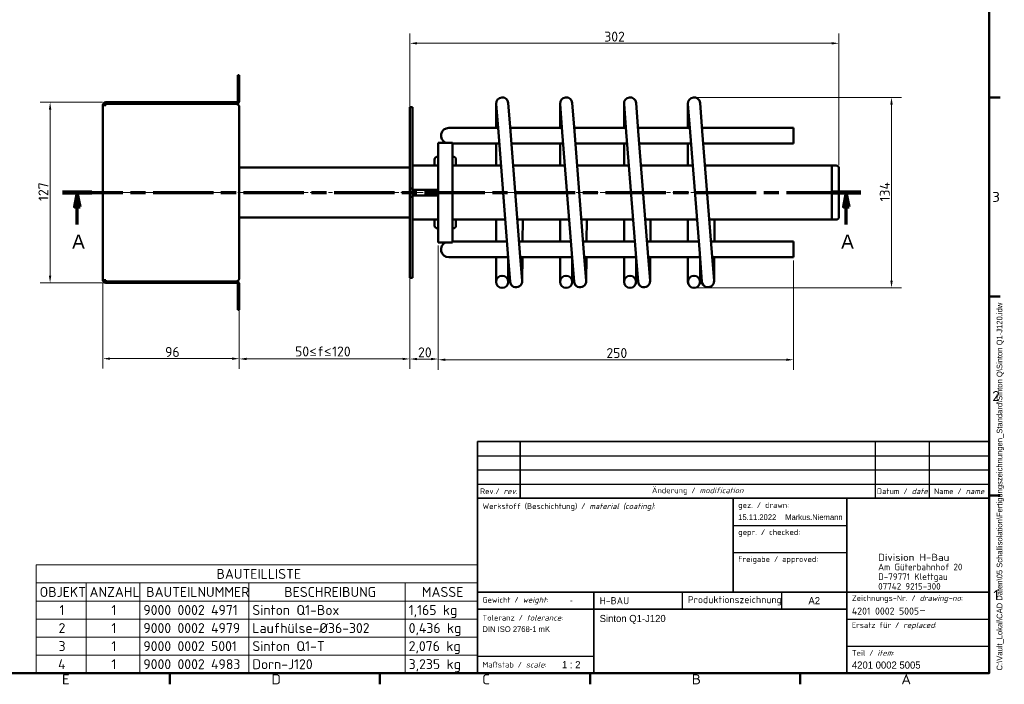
# Model space of a CAD drawing. Header units: millimetres. Extents: x 17 to 1184, y 7 to 835.
# Tile 6 of 7: x 491 to 1184, y 7 to 475. Entities that reach past the tile are written whole.
import ezdxf
from ezdxf.enums import TextEntityAlignment as Align

# ---------------------------------------------------------------- set-up
doc = ezdxf.new("R2018")
doc.units = ezdxf.units.MM
doc.header["$LTSCALE"] = 2
doc.linetypes.add('CHAIN', pattern=[0.3543, 0.2362, -0.0295, 0.0591, -0.0295])
for name, color, linetype, lineweight in [('Bemaßung', 7, 'Continuous', 15), ('Mittellinie', 7, 'Continuous', 20), ('Rahmen', 7, 'Continuous', 50), ('Schnittlinie', 7, 'CHAIN', 70), ('Sichtbar', 7, 'Continuous', 50), ('Symbol', 7, 'Continuous', 18), ('Titelblock', 7, 'Continuous', 30)]:
    doc.layers.add(name, color=color, linetype=linetype, lineweight=lineweight)
doc.styles.add('Notiztext (DIN)', font='isocpeur.ttf')
doc.styles.add('PohlCon Text gedehnt 110%', font='isocpeur.ttf', dxfattribs={"width": 1.1})
doc.styles.add('PohlCon Text normal (DIN)', font='isocpeur.ttf')
doc.styles.add('PohlCon Text Überschrift (DIN)', font='txt')
doc.styles.add('Textstil12', font='isocpeur.ttf')
doc.styles.add('Textstil14', font='isocpeur.ttf')
doc.styles.add('Textstil43', font='txt')
doc.styles.add('Textstil45', font='isocpeui.ttf')
doc.styles.add('Textstil77', font='isocpeur.ttf')
doc.dimstyles.new('POHLCON (DIN)', dxfattribs={"dimscale": 2, "dimtxt": 3.5, "dimasz": 2.55, "dimexe": 3.5, "dimexo": 1.1, "dimgap": 0.6, "dimtad": 1, "dimrnd": 1e-08, "dimtxsty": 'PohlCon Text normal (DIN)', "dimcen": 0.09, "dimdle": 10, "dimclrd": 256, "dimclre": 256, "dimclrt": 256, "dimadec": 1, "dimazin": 2, "dimtfac": 0.771429, "dimtmove": 0, "dimatfit": 3, "dimfxl": 1, "dimtolj": 1, "dimlwd": -1, "dimlwe": -1, "dimarcsym": 0})

# ---------------------------------------------------------------- blocks, each defined once
blk = doc.blocks.new('Ränder Vorgaberahmen')
at = {"layer": 'Rahmen'}
for p, q in [((586.5, 210), (590.4, 210)), ((586.5, 140), (590.4, 140)), ((586.5, 70), (590.4, 70)), ((298.25, 7.5), (298.25, 3.6)), ((372.19, 7.5), (372.19, 3.6)), ((446.12, 7.5), (446.12, 3.6)), ((520.06, 7.5), (520.06, 3.6))]:
    blk.add_line(p, q, dxfattribs=at)
at = {"layer": 'Rahmen', "flags": 128}
blk.add_lwpolyline([(12.5, 7.5), (12.5, 412.5), (586.5, 412.5), (586.5, 7.5), (12.5, 7.5)], dxfattribs=at)
at = {"layer": 'Symbol', "char_height": 3.5, "attachment_point": 7, "style": 'PohlCon Text gedehnt 110%'}
for s, insert in [('3', (587.63, 173.25)), ('2', (587.63, 103.25)), ('1', (588.02, 33.25)), ('E', (260.27, 3.6)), ('D', (334.01, 3.6)), ('C', (408.14, 3.6)), ('B', (481.89, 3.6)), ('A', (555.63, 3.6))]:
    blk.add_mtext(s, dxfattribs=dict(at, insert=insert))
blk = doc.blocks.new('Schriftfelder Schriftkopf PohlCon Fertigung_01')
at = {"layer": 'Titelblock', "lineweight": 35}
for p, q in [((98.36, 159.41), (98.36, 179.41)), ((98.36, 179.41), (278.36, 179.41)), ((113.36, 179.41), (113.36, 159.41)), ((278.36, 159.41), (98.36, 159.41)), ((98.36, 159.41), (98.36, 97.91)), ((188.36, 159.41), (188.36, 126.41)), ((228.36, 97.91), (228.36, 159.41)), ((278.36, 97.91), (278.36, 159.41)), ((98.36, 126.41), (278.36, 126.41)), ((139.36, 126.41), (139.36, 97.91)), ((228.36, 120.41), (98.36, 120.41)), ((98.36, 97.91), (278.36, 97.91))]:
    blk.add_line(p, q, dxfattribs=at)
at = {"layer": 'Titelblock', "lineweight": 25}
for p, q in [((238.36, 179.41), (238.36, 159.41)), ((257.36, 179.41), (257.36, 159.41)), ((98.36, 174.41), (278.36, 174.41)), ((98.36, 169.41), (278.36, 169.41)), ((98.36, 164.41), (278.36, 164.41)), ((188.36, 149.91), (228.36, 149.91)), ((188.36, 140.41), (228.36, 140.41)), ((170.36, 126.41), (170.36, 120.41)), ((205.36, 126.41), (205.36, 120.41)), ((228.36, 116.91), (278.36, 116.91)), ((228.36, 107.41), (278.36, 107.41)), ((98.36, 103.91), (139.36, 103.91))]:
    blk.add_line(p, q, dxfattribs=at)
at = {"layer": 'Titelblock'}
blk.add_line((278.36, 179.41), (278.36, 159.41), dxfattribs=at)
at = {"layer": 'Titelblock', "style": 'Textstil14'}
for s, p in [('gez. / drawn:', (190.11, 157.03)), ('gepr. / checked:', (190.13, 147.53)), ('Freigabe / approved:', (190.11, 138.03))]:
    blk.add_text(s, height=2, dxfattribs=at).set_placement(p, align=Align.MIDDLE_LEFT)
at = {"layer": 'Titelblock', "style": 'PohlCon Text normal (DIN)'}
for s, insert, char_height, attachment_point in [('\\fISOCPEUR|b0|i0;\\H2.0000;Rev./ \\fISOCPEUR|b0|i1;\\H2.0000;rev.', (105.86, 161.91), 2, 5), ('\\fISOCPEUR|b0|i0;\\H2.0000;Änderung / \\fISOCPEUR|b0|i1;\\H2.0000;modification', (175.86, 161.91), 2, 5), ('\\fISOCPEUR|b0|i0;\\H2.0000;Datum / \\fISOCPEUR|b0|i1;\\H2.0000;date', (247.86, 161.91), 2, 5), ('\\fISOCPEUR|b0|i0;\\H2.0000;Name / \\fISOCPEUR|b0|i1;\\H2.0000;name', (267.86, 161.91), 2, 5), ('\\fISOCPEUR|b0|i0;\\H2.0000;Werkstoff (Beschichtung) / \\fISOCPEUR|b0|i1;\\H2.0000;material (coating)\\fISOCPEUR|b0|i0;\\H2.0000;:', (100.11, 157.66), 2, 1), ('\\fISOCPEUR|b0|i0;\\H2.5000;Produktionszeichnung', (172.36, 123.41), 2.5, 4), ('\\fISOCPEUR|b0|i0;\\H2.0000;Zeichnungs-Nr. / \\fISOCPEUR|b0|i1;\\H2.0000;drawing-no\\fISOCPEUR|b0|i0;\\H2.0000;:', (230.11, 124.03), 2, 4), ('\\fISOCPEUR|b0|i0;\\H2.0000;Gewicht / \\fISOCPEUR|b0|i1;\\H2.0000;weight\\fISOCPEUR|b0|i0;\\H2.0000;:', (100.11, 123.41), 2, 4), ('\\fISOCPEUR|b0|i0;\\H2.5000;H-BAU', (141.36, 123.41), 2.5, 4), ('\\fISOCPEUR|b0|i0;\\H2.0000;Toleranz / \\fISOCPEUR|b0|i1;\\H2.0000;tolerance\\fISOCPEUR|b0|i0;\\H2.0000;:', (100.11, 118.41), 2, 1), ('\\fISOCPEUR|b0|i0;\\H2.0000;Ersatz für / \\fISOCPEUR|b0|i1;\\H2.0000;replaced\\fISOCPEUR|b0|i0;\\H2.0000;:', (230.11, 114.53), 2, 4), ('\\fISOCPEUR|b0|i0;\\H2.0000;Teil / \\fISOCPEUR|b0|i1;\\H2.0000;item\\fISOCPEUR|b0|i0;\\H2.0000;:', (230.11, 105.03), 2, 4), ('\\fISOCPEUR|b0|i0;\\H2.0000;Maßstab / \\fISOCPEUR|b0|i1;\\H2.0000;scale\\fISOCPEUR|b0|i0;\\H2.0000;:', (100.11, 100.91), 2, 4)]:
    blk.add_mtext(s, dxfattribs=dict(at, insert=insert, char_height=char_height, attachment_point=attachment_point))
at = {"layer": 'Titelblock', "attachment_point": 1, "style": 'PohlCon Text normal (DIN)'}
for s, insert, char_height, line_spacing_factor in [('\\fISOCPEUR|b0|i0;\\W1.10;\\H2.5000;Division H-Bau', (239.36, 139.91), 2.5, 0.3), ('\\fISOCPEUR|b0|i0;\\H2.3000;Am Güterbahnhof 20\\P\\fISOCPEUR|b0|i0;\\H2.3000;D-79771 Klettgau\\P\\fISOCPEUR|b0|i0;\\H2.3000;07742 9215-300', (239.36, 136.41), 2.3, 0.886957)]:
    blk.add_mtext(s, dxfattribs=dict(at, insert=insert, char_height=char_height, line_spacing_factor=line_spacing_factor))
at = {"layer": 'Titelblock', "insert": (230.11, 120.26), "char_height": 3.5, "width": 46.75, "attachment_point": 4, "style": 'PohlCon Text normal (DIN)'}
blk.add_mtext('\\fISOCPEUR|b0|i0;\\H2.5000;4201 0002 5005\\fISOCPEUR|b0|i0;\\H3.5000;-', dxfattribs=at)
at = {"layer": 'Titelblock', "style": 'Textstil14'}
blk.add_attdef('DATEINAME_UND_PFAD', text='', height=2, rotation=90, dxfattribs=at).set_placement((281.06, 98.86), align=Align.TOP_LEFT)
at = {"layer": 'Titelblock'}
for tag, height, style, p in [('<Rev_3>', 2, 'Textstil14', (105.86, 176.91)), ('<Änderungsdatum_3>', 2, 'Textstil14', (247.86, 176.91)), ('<Änderung_3_Name>', 2, 'Textstil14', (267.86, 176.91)), ('<Rev_2>', 2, 'Textstil14', (105.86, 171.91)), ('<Änderungsdatum_2>', 2, 'Textstil14', (247.86, 171.91)), ('<Änderung_2_Name>', 2, 'Textstil14', (267.86, 171.91)), ('<Rev_1>', 2, 'Textstil14', (105.86, 166.91)), ('<Änderungsdatum_1>', 2, 'Textstil14', (247.86, 166.91)), ('<Änderung_1_Name>', 2, 'Textstil14', (267.86, 166.91)), ('Blattgröße', 2.5, 'Textstil12', (216.86, 123.41)), ('MASSE\\P3;', 2, 'Textstil14', (131.36, 123.49)), ('Anfänglicher_Ansichtsmaßstab', 2.5, 'Textstil12', (131.36, 100.91))]:
    blk.add_attdef(tag, text='', height=height, dxfattribs=dict(at, style=style)).set_placement(p, align=Align.MIDDLE_CENTER)
for tag, height, style, p in [('<Änderung_3>', 2, 'Textstil14', (115.11, 176.91)), ('<Änderung_2>', 2, 'Textstil14', (115.11, 171.91)), ('<Änderung_1>', 2, 'Textstil14', (115.11, 166.91)), ('ERSTELLUNGSDATUM', 2, 'Textstil14', (190.11, 152.76)), ('KONTROLLDATUM', 2, 'Textstil14', (190.11, 143.26)), ('GENEHM.DAT._KONSTR.', 2, 'Textstil14', (190.11, 133.76)), ('Ersatz_für', 2, 'Textstil14', (230.11, 110.26)), ('<Teil/Item>', 2.5, 'Textstil43', (230.11, 100.76))]:
    blk.add_attdef(tag, text='', height=height, dxfattribs=dict(at, style=style)).set_placement(p, align=Align.MIDDLE_LEFT)
for tag, height, style, p in [('MATERIAL', 2, 'Textstil14', (100.4, 153.11)), ('<Material_2_eingeben>', 2.2, 'Textstil77', (100.4, 149.01)), ('<Material_3_eingeben>', 2.2, 'Textstil77', (100.4, 144.91)), ('<Material_4_eingeben>', 2.2, 'Textstil77', (100.4, 139.91)), ('<Material_5_eingeben>', 2.2, 'Textstil77', (100.4, 135.61)), ('<Material_6_eingeben>', 2.2, 'Textstil77', (100.4, 131.31)), ('TITEL', 2.5, 'Textstil43', (141.36, 118.41)), ('<Toleranz_1>', 2, 'Textstil14', (100.11, 114.41)), ('<Titel_2_eingeben>', 2.5, 'Textstil43', (141.36, 114.41)), ('<Toleranz_2>', 2, 'Textstil14', (100.11, 110.91)), ('<Toleranz_3>', 2, 'Textstil14', (100.11, 107.41)), ('<Titel_3_eingeben>', 2.5, 'Textstil43', (141.36, 110.41)), ('<Titel_Englisch>', 2.25, 'Textstil45', (141.36, 106.11)), ('<Titel_2_Englisch>', 2.25, 'Textstil45', (141.36, 102.11))]:
    blk.add_attdef(tag, text='', height=height, dxfattribs=dict(at, style=style)).set_placement(p, align=Align.TOP_LEFT)
at = {"layer": 'Titelblock', "style": 'Textstil14'}
for tag, p in [('AUTOR', (226.86, 152.76)), ('KONTROLLIERT_VON', (226.86, 143.26)), ('KONSTR._GEN._VON', (226.86, 133.76))]:
    blk.add_attdef(tag, text='', height=2, dxfattribs=at).set_placement(p, align=Align.MIDDLE_RIGHT)
blk = doc.blocks.new('2DTransSchnitt0')
at = {"layer": 'Schnittlinie', "linetype": 'CHAIN', "ltscale": 44.926819}
blk.add_line((260.52, 176.51), (541.43, 176.51), dxfattribs=at)
at = {"layer": 'Schnittlinie', "linetype": 'Continuous', "lineweight": 140}
for p, q in [((260.52, 176.51), (270.84, 176.51)), ((531.12, 176.51), (541.43, 176.51))]:
    blk.add_line(p, q, dxfattribs=at)
at = {"layer": 'Schnittlinie', "linetype": 'Continuous'}
for p, q in [((265.68, 176.51), (264.68, 171.51)), ((265.68, 171.51), (265.68, 176.51)), ((266.68, 171.51), (265.68, 176.51)), ((536.28, 176.51), (535.28, 171.51)), ((536.28, 171.51), (536.28, 176.51)), ((537.28, 171.51), (536.28, 176.51)), ((264.68, 171.51), (266.68, 171.51)), ((265.68, 165.26), (265.68, 171.51)), ((535.28, 171.51), (537.28, 171.51)), ((536.28, 165.26), (536.28, 171.51))]:
    blk.add_line(p, q, dxfattribs=at)
at = {"layer": 'Schnittlinie', "linetype": 'Continuous', "flags": 128}
for points in [[(266.68, 171.51), (265.68, 176.51), (264.68, 171.51), (266.68, 171.51)], [(537.28, 171.51), (536.28, 176.51), (535.28, 171.51), (537.28, 171.51)]]:
    blk.add_lwpolyline(points, dxfattribs=at)
at = {"layer": 'Schnittlinie'}
for points in [[(266.68, 171.51), (265.68, 176.51), (264.68, 171.51), (266.68, 171.51)], [(537.28, 171.51), (536.28, 176.51), (535.28, 171.51), (537.28, 171.51)]]:
    blk.add_solid(points, dxfattribs=at)
at = {"layer": 'Schnittlinie', "char_height": 5, "attachment_point": 7, "style": 'PohlCon Text Überschrift (DIN)'}
for insert in [(263.87, 156.76), (534.47, 156.76)]:
    blk.add_mtext('A', dxfattribs=dict(at, insert=insert))
blk = doc.blocks.new('*D9')
at = {"layer": 'Bemaßung', "transparency": 16777216}
for p, q in [((765.38, 292.83), (765.38, 229.03)), ((645.38, 270.83), (645.38, 229.03)), ((650.48, 236.03), (760.28, 236.03))]:
    blk.add_line(p, q, dxfattribs=at)
for points in [[(650.48, 236.88), (650.48, 235.18), (645.38, 236.03)], [(760.28, 236.88), (760.28, 235.18), (765.38, 236.03)]]:
    blk.add_solid(points, dxfattribs=at)
at = {"layer": 'Defpoints', "color": 0, "transparency": 16777216}
for p in [(765.38, 295.03), (645.38, 273.03), (765.38, 236.03)]:
    blk.add_point(p, dxfattribs=at)
at = {"layer": 'Bemaßung', "transparency": 16777216, "insert": (684.65, 244.79), "char_height": 7, "attachment_point": 1, "style": 'PohlCon Text normal (DIN)'}
blk.add_mtext('\\A1;\\fISOCPEUR|b0|i0;50\\fCambria Math|b0|i0;≤\\fISOCPEUR|b0|i0;f\\fCambria Math|b0|i0;≤\\fISOCPEUR|b0|i0;120', dxfattribs=at)
blk = doc.blocks.new('*D10')
at = {"layer": 'Bemaßung', "transparency": 16777216}
for p, q in [((785.38, 315.83), (785.38, 228.97)), ((765.38, 292.83), (765.38, 228.97)), ((770.48, 235.97), (780.28, 235.97))]:
    blk.add_line(p, q, dxfattribs=at)
for points in [[(770.48, 236.82), (770.48, 235.12), (765.38, 235.97)], [(780.28, 236.82), (780.28, 235.12), (785.38, 235.97)]]:
    blk.add_solid(points, dxfattribs=at)
at = {"layer": 'Defpoints', "color": 0, "transparency": 16777216}
for p in [(785.38, 318.03), (765.38, 295.03), (785.38, 235.97)]:
    blk.add_point(p, dxfattribs=at)
at = {"layer": 'Bemaßung', "transparency": 16777216, "insert": (771.18, 244.17), "char_height": 7, "attachment_point": 1, "style": 'PohlCon Text normal (DIN)'}
blk.add_mtext('\\A1;20', dxfattribs=at)
blk = doc.blocks.new('*D11')
at = {"layer": 'Bemaßung', "transparency": 16777216}
for p, q in [((765.38, 413.23), (765.38, 465.03)), ((1067.38, 372.23), (1067.38, 465.03)), ((770.48, 458.03), (1062.28, 458.03))]:
    blk.add_line(p, q, dxfattribs=at)
for points in [[(770.48, 458.88), (770.48, 457.18), (765.38, 458.03)], [(1062.28, 458.88), (1062.28, 457.18), (1067.38, 458.03)]]:
    blk.add_solid(points, dxfattribs=at)
at = {"layer": 'Defpoints', "color": 0, "transparency": 16777216}
for p in [(1067.38, 458.03), (765.38, 411.03), (1067.38, 370.03)]:
    blk.add_point(p, dxfattribs=at)
at = {"layer": 'Bemaßung', "transparency": 16777216, "insert": (902.23, 466.23), "char_height": 7, "attachment_point": 1, "style": 'PohlCon Text normal (DIN)'}
blk.add_mtext('\\A1;302', dxfattribs=at)
blk = doc.blocks.new('*D12')
at = {"layer": 'Bemaßung', "transparency": 16777216}
for p, q in [((549.38, 289.33), (549.38, 229.23)), ((645.38, 270.83), (645.38, 229.23)), ((640.28, 236.23), (554.48, 236.23))]:
    blk.add_line(p, q, dxfattribs=at)
for points in [[(554.48, 237.08), (554.48, 235.38), (549.38, 236.23)], [(640.28, 237.08), (640.28, 235.38), (645.38, 236.23)]]:
    blk.add_solid(points, dxfattribs=at)
at = {"layer": 'Defpoints', "color": 0, "transparency": 16777216}
for p in [(549.38, 291.53), (645.38, 273.03), (549.38, 236.23)]:
    blk.add_point(p, dxfattribs=at)
at = {"layer": 'Bemaßung', "transparency": 16777216, "insert": (593.18, 244.43), "char_height": 7, "attachment_point": 1, "style": 'PohlCon Text normal (DIN)'}
blk.add_mtext('\\A1;96', dxfattribs=at)
blk = doc.blocks.new('*D18')
at = {"layer": 'Bemaßung', "transparency": 16777216}
for p, q in [((549.18, 416.53), (505.24, 416.53)), ((512.24, 294.63), (512.24, 411.43)), ((549.18, 289.53), (505.24, 289.53))]:
    blk.add_line(p, q, dxfattribs=at)
for points in [[(511.39, 411.43), (513.09, 411.43), (512.24, 416.53)], [(511.39, 294.63), (513.09, 294.63), (512.24, 289.53)]]:
    blk.add_solid(points, dxfattribs=at)
at = {"layer": 'Defpoints', "color": 0, "transparency": 16777216}
for p in [(512.24, 416.53), (551.38, 416.53), (551.38, 289.53)]:
    blk.add_point(p, dxfattribs=at)
at = {"layer": 'Bemaßung', "transparency": 16777216, "insert": (504.04, 347.08), "char_height": 7, "attachment_point": 1, "rotation": 90, "style": 'PohlCon Text normal (DIN)'}
blk.add_mtext('\\A1;127', dxfattribs=at)
blk = doc.blocks.new('*D23')
at = {"layer": 'Bemaßung', "transparency": 16777216}
for p, q in [((785.38, 315.83), (785.38, 228.47)), ((1035.38, 305.33), (1035.38, 228.47)), ((790.48, 235.47), (1030.28, 235.47))]:
    blk.add_line(p, q, dxfattribs=at)
for points in [[(790.48, 236.32), (790.48, 234.62), (785.38, 235.47)], [(1030.28, 236.32), (1030.28, 234.62), (1035.38, 235.47)]]:
    blk.add_solid(points, dxfattribs=at)
at = {"layer": 'Defpoints', "color": 0, "transparency": 16777216}
for p in [(785.38, 318.03), (1035.38, 307.53), (1035.38, 235.47)]:
    blk.add_point(p, dxfattribs=at)
at = {"layer": 'Bemaßung', "transparency": 16777216, "insert": (903.73, 243.67), "char_height": 7, "attachment_point": 1, "style": 'PohlCon Text normal (DIN)'}
blk.add_mtext('\\A1;250', dxfattribs=at)
blk = doc.blocks.new('*D24')
at = {"layer": 'Bemaßung', "transparency": 16777216}
for p, q in [((967.58, 420.03), (1111.38, 420.03)), ((1104.38, 291.13), (1104.38, 414.93)), ((967.58, 286.03), (1111.38, 286.03))]:
    blk.add_line(p, q, dxfattribs=at)
for points in [[(1103.53, 414.93), (1105.23, 414.93), (1104.38, 420.03)], [(1103.53, 291.13), (1105.23, 291.13), (1104.38, 286.03)]]:
    blk.add_solid(points, dxfattribs=at)
at = {"layer": 'Defpoints', "color": 0, "transparency": 16777216}
for p in [(965.38, 420.03), (1104.38, 420.03), (965.38, 286.03)]:
    blk.add_point(p, dxfattribs=at)
at = {"layer": 'Bemaßung', "transparency": 16777216, "insert": (1096.18, 346.73), "char_height": 7, "attachment_point": 1, "rotation": 90, "style": 'PohlCon Text normal (DIN)'}
blk.add_mtext('\\A1;134', dxfattribs=at)
blk = doc.blocks.new('BAUTEILLISTE')
at = {"layer": 'Symbol'}
for p, q in [((406.5, 45.59), (251.25, 45.59)), ((251.25, 45.59), (251.25, 39.24)), ((406.5, 45.59), (406.5, 39.24)), ((406.5, 39.24), (251.25, 39.24)), ((251.25, 39.24), (251.25, 32.89)), ((268.8, 39.24), (268.8, 32.89)), ((287.74, 39.24), (287.74, 32.89)), ((326.1, 39.24), (326.1, 32.89)), ((381.1, 39.24), (381.1, 32.89)), ((406.5, 39.24), (406.5, 32.89)), ((406.5, 32.89), (251.25, 32.89)), ((251.25, 32.89), (251.25, 7.5)), ((268.8, 32.89), (268.8, 7.5)), ((287.74, 32.89), (287.74, 7.5)), ((326.1, 32.89), (326.1, 7.5)), ((381.1, 32.89), (381.1, 7.5)), ((406.5, 32.89), (406.5, 7.5)), ((406.5, 26.55), (251.25, 26.55)), ((406.5, 20.2), (251.25, 20.2)), ((406.5, 13.85), (251.25, 13.85)), ((406.5, 7.5), (251.25, 7.5))]:
    blk.add_line(p, q, dxfattribs=at)
at = {"layer": 'Symbol', "char_height": 3.5, "attachment_point": 7, "style": 'Notiztext (DIN)'}
for s, insert in [('BAUTEILLISTE', (314.66, 40.67)), ('OBJEKT', (252.46, 34.32)), ('ANZAHL', (270, 34.32)), ('BAUTEILNUMMER', (289.91, 34.32)), ('BESCHREIBUNG', (338.51, 34.32)), ('MASSE', (386.93, 34.32)), ('1', (259.45, 27.97)), ('1', (277.69, 27.97)), ('9000 0002 4971', (288.94, 27.97)), ('Sinton Q1-Box', (327.3, 27.97)), ('1,165 kg', (382.3, 26.92)), ('2', (259.1, 21.62)), ('1', (277.69, 21.62)), ('9000 0002 4979', (288.94, 21.62)), ('Laufhülse-Ø36-302', (327.3, 21.62)), ('0,436 kg', (382.3, 20.57)), ('3', (259.1, 15.27)), ('1', (277.69, 15.27)), ('9000 0002 5001', (288.94, 15.27)), ('Sinton Q1-T', (327.3, 15.27)), ('2,076 kg', (382.3, 14.22)), ('4', (258.93, 8.92)), ('1', (277.69, 8.92)), ('9000 0002 4983', (288.94, 8.92)), ('Dorn-J120', (327.3, 8.92)), ('3,235 kg', (382.3, 7.88))]:
    blk.add_mtext(s, dxfattribs=dict(at, insert=insert))

msp = doc.modelspace()

# ---------------------------------------------------------------- linework, layer by layer
at = {"layer": 'Mittellinie', "linetype": 'CHAIN', "ltscale": 23.990969}
msp.add_line((995.713, 353.029), (546.378, 353.029), dxfattribs=at)
at = {"layer": 'Sichtbar'}
for p, q in [((645.378, 435.529), (644.378, 435.529)), ((644.378, 433.029), (644.378, 435.529)), ((644.378, 417.529), (644.378, 433.029)), ((645.378, 435.529), (645.378, 433.029)), ((645.378, 417.529), (645.378, 433.029)), ((643.378, 416.529), (551.378, 416.529)), ((826.128, 415.779), (826.128, 398.529)), ((836.184, 396.174), (834.615, 416.113)), ((871.128, 415.779), (871.128, 398.529)), ((881.184, 396.174), (879.615, 416.113)), ((916.128, 415.779), (916.128, 398.529)), ((926.184, 396.174), (924.615, 416.113)), ((961.128, 415.779), (961.128, 398.529)), ((971.184, 396.174), (969.615, 416.113)), ((549.378, 414.529), (551.378, 414.529)), ((549.378, 291.529), (549.378, 414.529)), ((551.378, 415.529), (642.878, 415.529)), ((551.378, 415.529), (551.378, 414.529)), ((643.378, 415.529), (642.878, 415.529)), ((644.378, 415.529), (643.378, 415.529)), ((644.378, 415.529), (644.378, 415.029)), ((645.378, 413.029), (645.378, 293.029)), ((767.378, 413.029), (765.378, 413.029)), ((765.378, 411.029), (765.378, 413.029)), ((765.378, 411.029), (765.378, 356.029)), ((767.378, 413.029), (767.378, 411.029)), ((767.378, 411.029), (767.378, 356.029)), ((826.141, 415.446), (827.71, 395.507)), ((871.141, 415.446), (872.71, 395.507)), ((916.141, 415.446), (917.71, 395.507)), ((961.141, 415.446), (962.71, 395.507)), ((765.378, 403.029), (765.308, 403.029)), ((765.308, 303.029), (765.308, 403.029)), ((817.878, 398.529), (792.878, 398.529)), ((827.472, 398.529), (817.878, 398.529)), ((834.418, 310.271), (827.71, 395.507)), ((872.472, 398.529), (835.998, 398.529)), ((842.892, 310.938), (836.184, 396.174)), ((879.418, 310.271), (872.71, 395.507)), ((917.472, 398.529), (880.998, 398.529)), ((887.892, 310.938), (881.184, 396.174)), ((924.418, 310.271), (917.71, 395.507)), ((962.472, 398.529), (925.998, 398.529)), ((932.892, 310.938), (926.184, 396.174)), ((969.418, 310.271), (962.71, 395.507)), ((1035.378, 398.529), (970.998, 398.529)), ((977.892, 310.938), (971.184, 396.174)), ((1035.378, 398.529), (1035.378, 387.529)), ((785.378, 318.029), (785.378, 388.029)), ((785.378, 388.029), (795.378, 388.029)), ((795.378, 388.029), (795.378, 318.029)), ((795.378, 387.529), (817.878, 387.529)), ((828.338, 387.529), (817.878, 387.529)), ((826.128, 387.529), (826.128, 372.029)), ((873.338, 387.529), (836.864, 387.529)), ((871.128, 387.529), (871.128, 372.029)), ((918.338, 387.529), (881.864, 387.529)), ((916.128, 387.529), (916.128, 372.029)), ((963.338, 387.529), (926.864, 387.529)), ((961.128, 387.529), (961.128, 372.029)), ((1035.378, 387.529), (971.864, 387.529)), ((549.378, 378.029), (549.278, 378.029)), ((549.278, 328.029), (549.278, 378.029)), ((782.878, 376.279), (782.878, 372.029)), ((785.078, 378.279), (784.878, 378.279)), ((795.878, 378.279), (795.678, 378.279)), ((797.878, 372.029), (797.878, 376.279)), ((645.378, 370.629), (765.308, 370.629)), ((785.378, 372.029), (767.378, 372.029)), ((785.378, 373.279), (785.078, 373.279)), ((795.678, 373.279), (795.378, 373.279)), ((829.558, 372.029), (795.378, 372.029)), ((874.558, 372.029), (838.084, 372.029)), ((919.558, 372.029), (883.084, 372.029)), ((964.558, 372.029), (928.084, 372.029)), ((1062.378, 372.029), (973.084, 372.029)), ((1062.378, 334.029), (1062.378, 372.029)), ((1062.378, 334.029), (1062.378, 372.029)), ((1062.378, 372.029), (1065.378, 372.029)), ((1067.378, 370.029), (1067.378, 336.029)), ((765.378, 353.029), (765.378, 356.029)), ((765.378, 356.029), (767.378, 356.029)), ((767.378, 356.029), (767.378, 353.029)), ((767.378, 355.029), (784.842, 355.029)), ((784.842, 355.029), (784.842, 351.029)), ((767.378, 353.029), (765.378, 353.029)), ((765.378, 350.029), (765.378, 353.029)), ((767.378, 350.029), (765.378, 350.029)), ((765.378, 350.029), (765.378, 295.029)), ((767.378, 353.029), (767.378, 350.029)), ((767.378, 351.029), (784.842, 351.029)), ((767.378, 350.029), (767.378, 295.029)), ((645.378, 335.429), (765.308, 335.429)), ((785.378, 334.029), (767.378, 334.029)), ((782.878, 334.029), (782.878, 329.779)), ((785.378, 332.779), (785.078, 332.779)), ((832.548, 334.029), (795.378, 334.029)), ((795.678, 332.779), (795.378, 332.779)), ((797.878, 329.779), (797.878, 334.029)), ((826.128, 334.029), (826.128, 318.529)), ((877.548, 334.029), (841.075, 334.029)), ((844.853, 334.029), (844.718, 318.529)), ((871.128, 334.029), (871.128, 318.529)), ((922.548, 334.029), (886.075, 334.029)), ((889.853, 334.029), (889.718, 318.529)), ((916.128, 334.029), (916.128, 318.529)), ((967.548, 334.029), (931.075, 334.029)), ((934.853, 334.029), (934.718, 318.529)), ((961.128, 334.029), (961.128, 318.529)), ((1062.378, 334.029), (976.075, 334.029)), ((979.853, 334.029), (979.718, 318.529)), ((1062.378, 334.029), (1065.378, 334.029)), ((549.378, 328.029), (549.278, 328.029)), ((784.878, 327.779), (785.078, 327.779)), ((795.678, 327.779), (795.878, 327.779)), ((785.378, 318.029), (795.378, 318.029)), ((817.878, 318.529), (795.378, 318.529)), ((833.768, 318.529), (817.878, 318.529)), ((878.768, 318.529), (842.295, 318.529)), ((923.768, 318.529), (887.295, 318.529)), ((968.768, 318.529), (932.295, 318.529)), ((1035.378, 318.529), (977.295, 318.529)), ((1035.378, 318.529), (1035.378, 307.529)), ((792.878, 307.529), (817.878, 307.529)), ((834.634, 307.529), (817.878, 307.529)), ((826.128, 307.529), (826.128, 290.279)), ((834.418, 310.271), (835.987, 290.333)), ((834.628, 290.279), (834.628, 307.529)), ((844.461, 290.999), (842.892, 310.938)), ((879.634, 307.529), (843.16, 307.529)), ((844.474, 290.629), (844.622, 307.529)), ((871.128, 307.529), (871.128, 290.279)), ((879.418, 310.271), (880.987, 290.333)), ((879.628, 290.279), (879.628, 307.529)), ((889.461, 290.999), (887.892, 310.938)), ((924.634, 307.529), (888.16, 307.529)), ((889.474, 290.629), (889.622, 307.529)), ((916.128, 307.529), (916.128, 290.279)), ((924.418, 310.271), (925.987, 290.333)), ((924.628, 290.279), (924.628, 307.529)), ((934.461, 290.999), (932.892, 310.938)), ((969.634, 307.529), (933.16, 307.529)), ((934.474, 290.629), (934.622, 307.529)), ((961.128, 307.529), (961.128, 290.279)), ((969.418, 310.271), (970.987, 290.333)), ((969.628, 290.279), (969.628, 307.529)), ((979.461, 290.999), (977.892, 310.938)), ((1035.378, 307.529), (978.16, 307.529)), ((979.474, 290.629), (979.622, 307.529)), ((765.378, 303.029), (765.308, 303.029)), ((551.378, 291.529), (549.378, 291.529)), ((551.378, 291.529), (551.378, 290.529)), ((644.378, 291.029), (644.378, 290.529)), ((765.378, 293.029), (765.378, 295.029)), ((765.378, 293.029), (767.378, 293.029)), ((767.378, 295.029), (767.378, 293.029)), ((642.878, 290.529), (551.378, 290.529)), ((551.378, 289.529), (643.378, 289.529)), ((643.378, 290.529), (642.878, 290.529)), ((643.378, 290.529), (644.378, 290.529)), ((644.378, 288.529), (644.378, 273.029)), ((645.378, 273.029), (645.378, 288.529)), ((644.378, 270.529), (644.378, 273.029)), ((644.378, 270.529), (645.378, 270.529)), ((645.378, 273.029), (645.378, 270.529))]:
    msp.add_line(p, q, dxfattribs=at)
for centre in [(830.378, 290.279), (875.378, 290.279), (920.378, 290.279), (965.378, 290.279)]:
    msp.add_circle(centre, 4.25, dxfattribs=at)
for centre, radius, start, end in [((551.378, 414.529), 2, 90, 180), ((643.378, 417.529), 2, 270, 0), ((643.378, 417.529), 1, 270, 0), ((830.378, 415.779), 4.25, 4.5, 184.5), ((875.378, 415.779), 4.25, 4.5, 184.5), ((920.378, 415.779), 4.25, 4.5, 184.5), ((965.378, 415.779), 4.25, 4.5, 184.5), ((551.378, 414.529), 1, 90, 180), ((642.878, 413.029), 2.5, 0, 90), ((792.878, 393.029), 5.5, 90, 245.380023), ((784.878, 376.279), 2, 90, 180), ((785.078, 377.979), 0.3, 0, 90), ((795.678, 377.979), 0.3, 90, 180), ((795.878, 376.279), 2, 0, 90), ((1065.378, 370.029), 2, 0, 90), ((781.378, 353.029), 4, 330, 30), ((1065.378, 336.029), 2, 270, 0), ((784.878, 329.779), 2, 180, 270), ((785.078, 328.079), 0.3, 270, 0), ((795.678, 328.079), 0.3, 180, 270), ((795.878, 329.779), 2, 270, 0), ((792.878, 313.029), 5.5, 114.619977, 270), ((551.378, 291.529), 2, 180, 270), ((551.378, 291.529), 1, 180, 270), ((642.878, 293.029), 2.5, 270, 0), ((643.378, 288.529), 2, 0, 90), ((643.378, 288.529), 1, 0, 90), ((840.224, 290.666), 4.25, 184.5, 4.5), ((885.224, 290.666), 4.25, 184.5, 4.5), ((930.224, 290.666), 4.25, 184.5, 4.5), ((975.224, 290.666), 4.25, 184.5, 4.5)]:
    msp.add_arc(centre, radius, start, end, dxfattribs=at)

# ---------------------------------------------------------------- block references
at = {"xscale": 2, "yscale": 2, "zscale": 2}
msp.add_blockref('Ränder Vorgaberahmen', (0, 0), dxfattribs=at)
ref = msp.add_blockref('Schriftfelder Schriftkopf PohlCon Fertigung_01', (616.276, -180.82), dxfattribs=dict(xscale=2, yscale=2, zscale=2))
lines = msp.add_mtext('A2', dxfattribs={"layer": 'Titelblock', "insert": (1050, 66), "char_height": 5, "attachment_point": 5, "style": 'Textstil12'})
ref.add_attrib('Blattgröße', '', (1050, 66)).embed_mtext(lines)
lines = msp.add_mtext('Sinton Q1-J120', dxfattribs={"layer": 'Titelblock', "insert": (899, 56), "char_height": 5, "attachment_point": 1, "style": 'Textstil43'})
ref.add_attrib('TITEL', '', (899, 56)).embed_mtext(lines)
lines = msp.add_mtext('15.11.2022', dxfattribs={"layer": 'Titelblock', "insert": (996.5, 124.7), "char_height": 4, "width": 56.04772, "attachment_point": 4, "style": 'Textstil14'})
ref.add_attrib('ERSTELLUNGSDATUM', '', (996.5, 124.7)).embed_mtext(lines)
lines = msp.add_mtext('Markus.Niemann', dxfattribs={"layer": 'Titelblock', "insert": (1070, 124.7), "char_height": 4, "width": 44.00887, "attachment_point": 6, "style": 'Textstil14'})
ref.add_attrib('AUTOR', '', (1070, 124.7)).embed_mtext(lines)
lines = msp.add_mtext('1 : 2', dxfattribs={"layer": 'Titelblock', "insert": (879, 21), "char_height": 5, "width": 32.82377, "attachment_point": 5, "style": 'Textstil12'})
ref.add_attrib('Anfänglicher_Ansichtsmaßstab', '', (879, 21)).embed_mtext(lines)
lines = msp.add_mtext('-', dxfattribs={"layer": 'Titelblock', "insert": (879, 66.168), "char_height": 4, "attachment_point": 5, "style": 'Textstil14'})
ref.add_attrib('MASSE\\P3;', '', (879, 66.168)).embed_mtext(lines)
lines = msp.add_mtext('C:\\\\Vault_Lokal\\\\CAD Daten\\\\05 Schallisolation\\\\Fertigungszeichnungen_Standard\\\\Sinton Q\\\\Sinton Q1-J120.idw', dxfattribs={"layer": 'Titelblock', "insert": (1178.4, 16.9), "char_height": 4, "attachment_point": 1, "rotation": 90, "style": 'Textstil14'})
ref.add_attrib('DATEINAME_UND_PFAD', '', (1178.4, 16.9)).embed_mtext(lines)
lines = msp.add_mtext('4201 0002 5005', dxfattribs={"layer": 'Titelblock', "insert": (1076.5, 20.7), "char_height": 5, "width": 93.5, "attachment_point": 4, "style": 'Textstil43'})
ref.add_attrib('<Teil/Item>', '', (1076.5, 20.7)).embed_mtext(lines)
lines = msp.add_mtext('DIN ISO 2768-1 mK', dxfattribs={"layer": 'Titelblock', "insert": (816.5, 48), "char_height": 4, "attachment_point": 1, "style": 'Textstil14'})
ref.add_attrib('<Toleranz_1>', '', (816.5, 48)).embed_mtext(lines)
at = {"layer": 'Schnittlinie', "xscale": 2, "yscale": 2, "zscale": 2}
msp.add_blockref('2DTransSchnitt0', (0, 0), dxfattribs=at)
at = {"layer": 'Symbol', "xscale": 2, "yscale": 2, "zscale": 2}
msp.add_blockref('BAUTEILLISTE', (0, 0), dxfattribs=at)

# ---------------------------------------------------------------- dimensions: what is measured, and where the dimension line sits
at = {"layer": 'Bemaßung'}
for base, p1, p2, angle, picture, middle in [((1067.378, 458.029), (765.378, 411.029), (1067.378, 370.029), 180, '*D11', (908.878, 458.029)), ((512.236, 416.529), (551.378, 289.529), (551.378, 416.529), 270, '*D18', (512.236, 353.029)), ((1104.378, 420.029), (965.378, 286.029), (965.378, 420.029), 90, '*D24', (1104.378, 353.029)), ((785.378, 235.973), (765.378, 295.029), (785.378, 318.029), 180, '*D10', (775.378, 235.973))]:
    dim = msp.add_linear_dim(base=base, p1=p1, p2=p2, angle=angle, dimstyle='POHLCON (DIN)', override={"dimgap": 0.6, "dimdec": 2, "dimtol": 0, "dimlim": 0, "dimtp": 0, "dimtm": 0, "dimtdec": 2, "dimtofl": 0, "dimatfit": 1}, dxfattribs=at)
    dim.commit()
    dim.dimension.update_dxf_attribs({"geometry": picture, "text_midpoint": middle, "dimtype": 160})
for base, p1, p2, picture, middle in [((1035.378, 235.473), (785.378, 318.029), (1035.378, 307.529), '*D23', (910.378, 235.473)), ((549.378, 236.227), (645.378, 273.029), (549.378, 291.529), '*D12', (597.378, 236.227))]:
    dim = msp.add_linear_dim(base=base, p1=p1, p2=p2, dimstyle='POHLCON (DIN)', override={"dimgap": 0.6, "dimdec": 2, "dimtol": 0, "dimlim": 0, "dimtp": 0, "dimtm": 0, "dimtdec": 2, "dimtofl": 0, "dimatfit": 1}, dxfattribs=at)
    dim.commit()
    dim.dimension.update_dxf_attribs({"geometry": picture, "text_midpoint": middle, "dimtype": 160})
dim = msp.add_linear_dim(base=(765.378, 236.029), p1=(645.378, 273.029), p2=(765.378, 295.029), text='\\fISOCPEUR|b0|i0;50\\fCambria Math|b0|i0;≤\\fISOCPEUR|b0|i0;f\\fCambria Math|b0|i0;≤\\fISOCPEUR|b0|i0;<>', dimstyle='POHLCON (DIN)', override={"dimgap": 0.6, "dimdec": 2, "dimtol": 0, "dimlim": 0, "dimtp": 0, "dimtm": 0, "dimtdec": 2, "dimtofl": 0, "dimatfit": 1}, dxfattribs=at)
dim.commit()
dim.dimension.update_dxf_attribs({"geometry": '*D9', "text_midpoint": (705.378, 236.029), "dimtype": 160})

doc.saveas('drawing.dxf')
